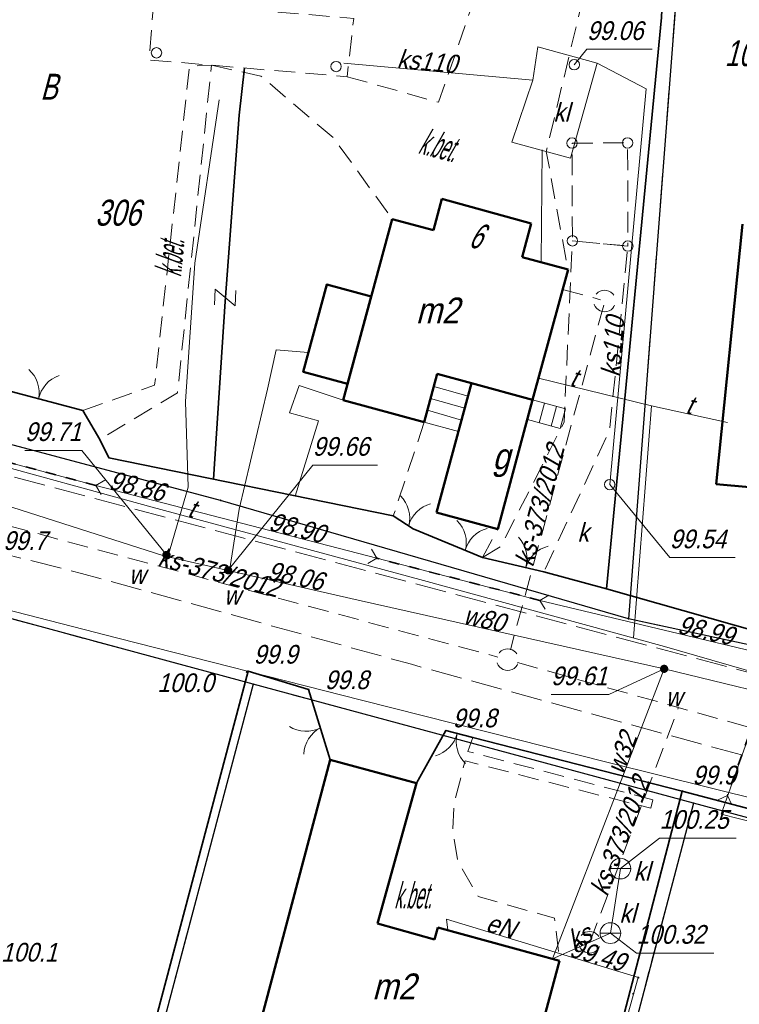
# Model space of a CAD drawing. Extents: x 6530721 to 6531385, y 5978377 to 5979143.
# Tile 26 of 146: x 6530822 to 6530857, y 5978850 to 5978897. Entities that reach past the tile are written whole.
import ezdxf
from ezdxf.enums import TextEntityAlignment as Align

# ---------------------------------------------------------------- set-up
doc = ezdxf.new("R2010")
doc.units = 0
for name, pattern in [('AB_rokocin 2014-08-13 AC2004$0$1.0_0.5', [1.5, 1, -0.5]), ('AB_rokocin 2014-08-13 AC2004$0$1.5_0.5', [2, 1.5, -0.5]), ('AB_rokocin 2014-08-13 AC2004$0$ib05_500', [1, 0.5, -0.5]), ('AB_rokocin 2014-08-13 AC2004$0$l217_500', [2, 1.5, -0.5]), ('AB_rokocin 2014-08-13 AC2004$0$l219_500', [0]), ('AB_rokocin 2014-08-13 AC2004$0$mz1.0_0.5', [1.5, 1, -0.5])]:
    doc.linetypes.add(name, pattern=pattern)
for name, color, linetype, lineweight in [('AB-wymiarowa', 7, 'Continuous', 30), ('AB_rokocin 2014-08-13 AC2004$0$203-Punkt załamania granicy działki nie stabilizowany', 7, 'Continuous', 18), ('AB_rokocin 2014-08-13 AC2004$0$209-Opis konturu klasyfikacyjnego', 7, 'Continuous', 18), ('AB_rokocin 2014-08-13 AC2004$0$211-Nr działki', 7, 'Continuous', 18), ('AB_rokocin 2014-08-13 AC2004$0$217-Granica konturu klasyfikcyjnego', 7, 'Continuous', 18), ('AB_rokocin 2014-08-13 AC2004$0$219-Linia granicy', 7, 'Continuous', 18), ('AB_rokocin 2014-08-13 AC2004$0$238-Punkt adresowy budynku', 7, 'Continuous', 18), ('AB_rokocin 2014-08-13 AC2004$0$312-Budynek', 7, 'Continuous', 18), ('AB_rokocin 2014-08-13 AC2004$0$312-Numer ewidencyjny budynku-Atr124', 7, 'Continuous', 18), ('AB_rokocin 2014-08-13 AC2004$0$346-Wiata obrys', 7, 'Continuous', 18), ('AB_rokocin 2014-08-13 AC2004$0$346-Wiata słupy symb.', 7, 'Continuous', 18), ('AB_rokocin 2014-08-13 AC2004$0$352-schody (powierzchnia)', 7, 'Continuous', 18), ('AB_rokocin 2014-08-13 AC2004$0$433-Chodnik', 7, 'Continuous', 18), ('AB_rokocin 2014-08-13 AC2004$0$621-Punkt rzędnej przewodu-SWPOD', 7, 'Continuous', 18), ('AB_rokocin 2014-08-13 AC2004$0$621-Punkt rzędnej przewodu-SWPOD-Atr2', 7, 'Continuous', 18), ('AB_rokocin 2014-08-13 AC2004$0$625-Punkt rzędnej przewodu-SEPOD', 7, 'Continuous', 18), ('AB_rokocin 2014-08-13 AC2004$0$625-Punkt rzędnej przewodu-SEPOD-Atr2', 7, 'Continuous', 18), ('AB_rokocin 2014-08-13 AC2004$0$685-Osadnik kanal. lokalnej szambo - obrys-SK', 7, 'Continuous', 18), ('AB_rokocin 2014-08-13 AC2004$0$685-Osadnik kanal. lokalnej szambo - obrys-SK-Atr17', 7, 'Continuous', 18), ('AB_rokocin 2014-08-13 AC2004$0$905-Brama w ogrodzeniu', 7, 'Continuous', 18), ('AB_rokocin 2014-08-13 AC2004$0$991-Przehaczenie', 7, 'Continuous', 18), ('AB_rokocin 2014-08-13 AC2004$0$chodnik (powierzchnia)', 7, 'Continuous', 18), ('AB_rokocin 2014-08-13 AC2004$0$jezdnia (powierzchnia)', 7, 'Continuous', 18), ('AB_rokocin 2014-08-13 AC2004$0$krawężnik (linia)', 7, 'Continuous', 18), ('AB_rokocin 2014-08-13 AC2004$0$ogrodzenie trwałe (linia)', 7, 'Continuous', 18), ('AB_rokocin 2014-08-13 AC2004$0$osadnik kanalizacji lokalnej (dół Chambeau) (powierzchnia)-SK - symbol', 7, 'Continuous', 18), ('AB_rokocin 2014-08-13 AC2004$0$osadnik kanalizacji lokalnej (dół Chambeau) (powierzchnia)-SK - symbol-Atr17', 7, 'Continuous', 18), ('AB_rokocin 2014-08-13 AC2004$0$osadnik kanalizacji lokalnej (dół Chambeau) (powierzchnia)-SK - symbol-Atr2', 7, 'Continuous', 18), ('AB_rokocin 2014-08-13 AC2004$0$przepust (linia)', 7, 'Continuous', 18), ('AB_rokocin 2014-08-13 AC2004$0$przepust (linia) - symbol', 7, 'Continuous', 18), ('AB_rokocin 2014-08-13 AC2004$0$przewód elektroenergetyczny (linia)-SEPOD', 7, 'Continuous', 18), ('AB_rokocin 2014-08-13 AC2004$0$przewód elektroenergetyczny (linia)-SEPOD-Atr1', 7, 'Continuous', 18), ('AB_rokocin 2014-08-13 AC2004$0$przewód kanalizacyjny (linia)-SK', 7, 'Continuous', 18), ('AB_rokocin 2014-08-13 AC2004$0$przewód kanalizacyjny (linia)-SK-Atr1', 7, 'Continuous', 18), ('AB_rokocin 2014-08-13 AC2004$0$przewód kanalizacyjny - projektowany (linia)-SK', 7, 'Continuous', 18), ('AB_rokocin 2014-08-13 AC2004$0$przewód kanalizacyjny - projektowany (linia)-SK-Atr1', 7, 'Continuous', 18), ('AB_rokocin 2014-08-13 AC2004$0$przewód telekomunikacyjny (linia)-STPOD', 7, 'Continuous', 18), ('AB_rokocin 2014-08-13 AC2004$0$przewód telekomunikacyjny (linia)-STPOD-Atr1', 7, 'Continuous', 18), ('AB_rokocin 2014-08-13 AC2004$0$przewód wodociągowy (linia)-SW', 7, 'Continuous', 18), ('AB_rokocin 2014-08-13 AC2004$0$przewód wodociągowy (linia)-SW-Atr1', 7, 'Continuous', 18), ('AB_rokocin 2014-08-13 AC2004$0$punkt wysokościowy naturalny', 7, 'Continuous', 18), ('AB_rokocin 2014-08-13 AC2004$0$punkt wysokościowy naturalny-Atr2', 7, 'Continuous', 18), ('AB_rokocin 2014-08-13 AC2004$0$właz (punkt)-SK', 7, 'Continuous', 18), ('AB_rokocin 2014-08-13 AC2004$0$właz (punkt)-SK-Atr17', 7, 'Continuous', 18), ('AB_rokocin 2014-08-13 AC2004$0$właz (punkt)-SK-Atr2', 7, 'Continuous', 18), ('AB_rokocin 2014-08-13 AC2004$0$zasuwa (punkt)-SW', 7, 'Continuous', 18), ('AB_rokocin 2014-08-13 AC2004$0$zasuwa (punkt)-SW-Atr17', 7, 'Continuous', 18), ('AB_rokocin 2014-08-13 AC2004$0$zasuwa (punkt)-SW-Atr2', 7, 'Continuous', 18)]:
    doc.layers.add(name, color=color, linetype=linetype, lineweight=lineweight)
doc.styles.add('AB_rokocin 2014-08-13 AC2004$0$Standard', font='txt')
doc.linetypes.add('AB_rokocin 2014-08-13 AC2004$0$902-500', pattern='A,3.75,0,[1,ksztalty.shx,S=0.5,R=0,X=0,Y=0],3.75', length=7.5)

# ---------------------------------------------------------------- blocks, each defined once
blk = doc.blocks.new('AB_rokocin 2014-08-13 AC2004$0$905')
at = {"color": 0, "linetype": 'Continuous', "lineweight": 0}
for centre, start, end in [((-1.5, 0), 0, 60), ((1.5, 0), 120, 180)]:
    blk.add_arc(centre, 1.5, start, end, dxfattribs=at)
blk = doc.blocks.new('AB_rokocin 2014-08-13 AC2004$0$621')
at = {"linetype": 'Continuous', "lineweight": 0}
h = blk.add_hatch(color=0, dxfattribs=at)
edge = h.paths.add_edge_path()
edge.add_arc((0, 0), 0.05, 0, 360)
blk = doc.blocks.new('AB_rokocin 2014-08-13 AC2004$0$311')
at = {"color": 0, "linetype": 'Continuous', "lineweight": 0}
blk.add_circle((0, 0), 0.25, dxfattribs=at)
blk = doc.blocks.new('AB_rokocin 2014-08-13 AC2004$0$US25')
at = {"linetype": 'Continuous', "lineweight": 0}
h = blk.add_hatch(color=0, dxfattribs=at)
edge = h.paths.add_edge_path()
edge.add_arc((0, 0), 0.2, 0, 360)
blk = doc.blocks.new('AB_rokocin 2014-08-13 AC2004$0$991')
at = {"color": 0, "linetype": 'Continuous', "lineweight": 0}
for p, q in [((-0.375, 0.5), (0.375, 0.5)), ((-0.375, -0.5), (0.375, 0.5)), ((-0.375, -0.5), (0.375, -0.5))]:
    blk.add_line(p, q, dxfattribs=at)
blk = doc.blocks.new('AB_rokocin 2014-08-13 AC2004$0$PW01')
at = {"linetype": 'Continuous', "lineweight": 13}
h = blk.add_hatch(color=0, dxfattribs=at)
edge = h.paths.add_edge_path()
edge.add_arc((0, 0), 0.045, 0, 360)
blk = doc.blocks.new('AB_rokocin 2014-08-13 AC2004$0$US22')
at = {"color": 0, "linetype": 'Continuous', "lineweight": 13}
blk.add_circle((0, 0), 0.25, dxfattribs=at)
blk = doc.blocks.new('AB_rokocin 2014-08-13 AC2004$0$US07')
at = {"color": 0, "linetype": 'Continuous', "lineweight": 13}
for q in [(-0.5, 0), (0.5, 0)]:
    blk.add_line((0, 0), q, dxfattribs=at)
blk.add_circle((0, 0), 0.5, dxfattribs=at)
blk = doc.blocks.new('AB_rokocin 2014-08-13 AC2004$0$IB05')
at = {"color": 0, "linetype": 'Continuous', "lineweight": 13}
for q in [(0.354, 0.354), (0.354, -0.354)]:
    blk.add_line((0, 0), q, dxfattribs=at)
blk = doc.blocks.new('AB_rokocin 2014-08-13 AC2004$0$203')
at = {"linetype": 'Continuous', "lineweight": 0}
h = blk.add_hatch(color=0, dxfattribs=at)
edge = h.paths.add_edge_path()
edge.add_arc((0, 0), 0.045, 0, 360)
blk = doc.blocks.new('AB_rokocin 2014-08-13 AC2004')
at = {"layer": 'AB_rokocin 2014-08-13 AC2004$0$217-Granica konturu klasyfikcyjnego', "color": 3, "linetype": 'AB_rokocin 2014-08-13 AC2004$0$l217_500', "lineweight": 18, "flags": 128}
for points in [[(6530851.43, 5978868.37), (6530853.88, 5978900.46)], [(6530851.43, 5978868.37), (6530853.88, 5978900.46)], [(6530812.32, 5978879.26), (6530831.77, 5978874.08)], [(6530812.32, 5978879.26), (6530831.77, 5978874.08)], [(6530831.77, 5978874.08), (6530851.43, 5978868.37)], [(6530831.77, 5978874.08), (6530851.43, 5978868.37)], [(6530812.13, 5978870.95), (6530833.34, 5978865.22)], [(6530812.13, 5978870.95), (6530833.34, 5978865.22)], [(6530851.43, 5978868.37), (6530871.94, 5978863.93)], [(6530851.43, 5978868.37), (6530871.94, 5978863.93)], [(6530822.57, 5978824.6), (6530833.34, 5978865.22)], [(6530822.57, 5978824.6), (6530833.34, 5978865.22)], [(6530833.34, 5978865.22), (6530854.55, 5978859.49)], [(6530833.34, 5978865.22), (6530854.55, 5978859.49)], [(6530843.87, 5978818.97), (6530854.55, 5978859.49)], [(6530843.87, 5978818.97), (6530854.55, 5978859.49)], [(6530854.55, 5978859.49), (6530890.33, 5978849.83)], [(6530854.55, 5978859.49), (6530890.33, 5978849.83)]]:
    blk.add_lwpolyline(points, dxfattribs=at)
at = {"layer": 'AB_rokocin 2014-08-13 AC2004$0$219-Linia granicy', "color": 92, "linetype": 'AB_rokocin 2014-08-13 AC2004$0$l219_500', "lineweight": 30, "flags": 128}
for points in [[(6530853.88, 5978900.46), (6530851.43, 5978868.37)], [(6530853.88, 5978900.46), (6530851.43, 5978868.37)], [(6530831.77, 5978874.08), (6530812.32, 5978879.26)], [(6530831.77, 5978874.08), (6530812.32, 5978879.26)], [(6530851.43, 5978868.37), (6530831.77, 5978874.08)], [(6530851.43, 5978868.37), (6530831.77, 5978874.08)], [(6530833.34, 5978865.22), (6530812.13, 5978870.95)], [(6530833.34, 5978865.22), (6530812.13, 5978870.95)], [(6530871.94, 5978863.93), (6530851.43, 5978868.37)], [(6530871.94, 5978863.93), (6530851.43, 5978868.37)], [(6530833.34, 5978865.22), (6530822.57, 5978824.6)], [(6530833.34, 5978865.22), (6530822.57, 5978824.6)], [(6530854.55, 5978859.49), (6530833.34, 5978865.22)], [(6530854.55, 5978859.49), (6530833.34, 5978865.22)], [(6530854.55, 5978859.49), (6530843.87, 5978818.97)], [(6530854.55, 5978859.49), (6530843.87, 5978818.97)], [(6530890.33, 5978849.83), (6530854.55, 5978859.49)], [(6530890.33, 5978849.83), (6530854.55, 5978859.49)]]:
    blk.add_lwpolyline(points, dxfattribs=at)
at = {"layer": 'AB_rokocin 2014-08-13 AC2004$0$312-Budynek', "color": 250, "linetype": 'Continuous', "lineweight": 50, "flags": 128}
for points in [[(6530842.02, 5978887.1), (6530842.43, 5978888.61)], [(6530842.43, 5978888.61), (6530846.74, 5978887.43)], [(6530837.68, 5978878.91), (6530840.04, 5978887.64)], [(6530840.04, 5978887.64), (6530842.02, 5978887.1)], [(6530846.74, 5978887.43), (6530846.3, 5978885.8)], [(6530855.65, 5978874.86), (6530856.92, 5978887.39)], [(6530846.3, 5978885.8), (6530848.51, 5978885.2)], [(6530848.51, 5978885.2), (6530846.8, 5978878.93)], [(6530842.21, 5978880.18), (6530841.58, 5978877.85)], [(6530843.86, 5978879.73), (6530842.21, 5978880.18)], [(6530842.17, 5978873.49), (6530843.86, 5978879.73)], [(6530846.8, 5978878.93), (6530843.86, 5978879.73)], [(6530843.86, 5978879.73), (6530846.8, 5978878.93)], [(6530841.58, 5978877.85), (6530837.68, 5978878.91)], [(6530846.8, 5978878.93), (6530845.13, 5978872.69)], [(6530865.99, 5978873.93), (6530855.65, 5978874.86)], [(6530845.13, 5978872.69), (6530842.17, 5978873.49)], [(6530832.67, 5978845.05), (6530837.05, 5978861.58)], [(6530837.05, 5978861.58), (6530841.2, 5978860.45)], [(6530841.2, 5978860.45), (6530839.33, 5978853.68)], [(6530839.33, 5978853.68), (6530842.08, 5978852.91)], [(6530842.08, 5978852.91), (6530842.24, 5978853.49)], [(6530842.24, 5978853.49), (6530848.1, 5978851.89)], [(6530848.1, 5978851.89), (6530845.33, 5978841.64)]]:
    blk.add_lwpolyline(points, dxfattribs=at)
blk.add_lwpolyline([(6530839.03, 5978883.91), (6530837.89, 5978879.7), (6530835.75, 5978880.28), (6530836.89, 5978884.49)], close=True, dxfattribs=at)
at = {"layer": 'AB_rokocin 2014-08-13 AC2004$0$346-Wiata obrys', "color": 7, "linetype": 'AB_rokocin 2014-08-13 AC2004$0$1.0_0.5', "lineweight": 18, "flags": 128}
for points in [[(6530828.55, 5978898.12), (6530838.18, 5978897.31), (6530837.86, 5978894.5), (6530828.32, 5978895.31)], [(6530848.7, 5978891.3), (6530851.38, 5978891.31), (6530851.39, 5978886.34), (6530848.72, 5978886.59)]]:
    blk.add_lwpolyline(points, close=True, dxfattribs=at)
at = {"layer": 'AB_rokocin 2014-08-13 AC2004$0$352-schody (powierzchnia)', "color": 252, "linetype": 'Continuous', "lineweight": 18}
for p, q in [((6530841.58, 5978877.85), (6530842.21, 5978880.18)), ((6530842.21, 5978880.18), (6530843.86, 5978879.73)), ((6530843.86, 5978879.73), (6530843.23, 5978877.4)), ((6530843.69, 5978879.1), (6530842.04, 5978879.57)), ((6530843.54, 5978878.52), (6530841.88, 5978878.99)), ((6530846.55, 5978877.98), (6530846.8, 5978878.93)), ((6530846.8, 5978878.93), (6530848.39, 5978878.49)), ((6530847.38, 5978878.77), (6530847.12, 5978877.82)), ((6530843.38, 5978877.94), (6530841.73, 5978878.42)), ((6530847.96, 5978878.61), (6530847.7, 5978877.66)), ((6530848.39, 5978878.49), (6530848.13, 5978877.55)), ((6530843.23, 5978877.4), (6530841.58, 5978877.85)), ((6530848.13, 5978877.55), (6530846.55, 5978877.98))]:
    blk.add_line(p, q, dxfattribs=at)
at = {"layer": 'AB_rokocin 2014-08-13 AC2004$0$685-Osadnik kanal. lokalnej szambo - obrys-SK', "color": 7, "linetype": 'Continuous', "lineweight": 18, "flags": 128}
blk.add_lwpolyline([(6530847.06, 5978895.94), (6530849.91, 5978895.16), (6530848.62, 5978890.58), (6530845.8, 5978891.35), (6530846.81, 5978894.34)], close=True, dxfattribs=at)
at = {"layer": 'AB_rokocin 2014-08-13 AC2004$0$chodnik (powierzchnia)', "color": 252, "linetype": 'AB_rokocin 2014-08-13 AC2004$0$mz1.0_0.5', "lineweight": 18, "flags": 128}
for points in [[(6530837.86, 5978894.5), (6530842.27, 5978893.27), (6530844.13, 5978898.63), (6530849.17, 5978898.05), (6530847.46, 5978890.89), (6530848.51, 5978885.2)], [(6530825.13, 5978878.41), (6530828.59, 5978879.63), (6530830.27, 5978895), (6530831.33, 5978895.05), (6530829.69, 5978879.27), (6530825.95, 5978877.01)], [(6530831.33, 5978895.05), (6530833.71, 5978894.53), (6530837.21, 5978891.55), (6530840.04, 5978887.64)], [(6530841.58, 5978877.85), (6530840.09, 5978873.33)], [(6530844.38, 5978871.32), (6530845.13, 5978872.69)], [(6530843.92, 5978862.65), (6530843.68, 5978861.98), (6530852.59, 5978859.65)], [(6530852.59, 5978859.65), (6530852.5, 5978859.24), (6530843.55, 5978861.52), (6530843.01, 5978859.46), (6530842.96, 5978858.11), (6530843.2, 5978856.69), (6530844.18, 5978854.98), (6530847.86, 5978853.95), (6530848.1, 5978851.89)]]:
    blk.add_lwpolyline(points, dxfattribs=at)
blk.add_lwpolyline([(6530844.38, 5978871.32), (6530845.28, 5978871.87), (6530848.32, 5978877.85), (6530848.72, 5978886.59), (6530851.39, 5978886.34), (6530850.52, 5978877.49), (6530847.35, 5978870.64)], close=True, dxfattribs=at)
at = {"layer": 'AB_rokocin 2014-08-13 AC2004$0$jezdnia (powierzchnia)', "color": 252, "linetype": 'AB_rokocin 2014-08-13 AC2004$0$1.5_0.5', "lineweight": 18, "flags": 128}
for points in [[(6530798.65, 5978881.37), (6530865.34, 5978863.62), (6530886.24, 5978858.45), (6530891.97, 5978859.82), (6530896.64, 5978862.52), (6530896.23, 5978858.96), (6530901.26, 5978858.05), (6530902.82, 5978864.33), (6530903.85, 5978867.57), (6530905.33, 5978869.92), (6530907.18, 5978871.26), (6530909.06, 5978871.79), (6530912.21, 5978871.86), (6530914.78, 5978867.77), (6530919.06, 5978859.93)], [(6530797.67, 5978878.45), (6530814.78, 5978873.22), (6530816.9, 5978872.67), (6530821.39, 5978871.49), (6530825.06, 5978870.56), (6530840.96, 5978866.18), (6530854.85, 5978862.36), (6530866.7, 5978859.11), (6530879.88, 5978855.45), (6530887.45, 5978853.4), (6530890.42, 5978852.6), (6530892.18, 5978852.02)]]:
    blk.add_lwpolyline(points, dxfattribs=at)
at = {"layer": 'AB_rokocin 2014-08-13 AC2004$0$krawężnik (linia)', "color": 252, "linetype": 'Continuous', "lineweight": 18, "flags": 128}
blk.add_lwpolyline([(6530837.68, 5978878.91), (6530835.55, 5978879.61), (6530835.09, 5978878.3), (6530836.49, 5978877.92), (6530835.36, 5978874.29)], dxfattribs=at)
at = {"layer": 'AB_rokocin 2014-08-13 AC2004$0$ogrodzenie trwałe (linia)', "color": 252, "linetype": 'AB_rokocin 2014-08-13 AC2004$0$902-500', "lineweight": 35, "flags": 128}
for points in [[(6530813.59, 5978879.54), (6530818.49, 5978878.22), (6530820.63, 5978879.6), (6530825.13, 5978878.41), (6530825.95, 5978877.01), (6530826.38, 5978876.13), (6530840.09, 5978873.33), (6530841.04, 5978872.71), (6530844.38, 5978871.32), (6530847.35, 5978870.64), (6530850.36, 5978869.81), (6530853.01, 5978897.36), (6530853.23, 5978902.42)], [(6530872.55, 5978897.7), (6530870.06, 5978864.54), (6530865.3, 5978865.72), (6530862.17, 5978866.57), (6530859.93, 5978867.1), (6530859.73, 5978867.16), (6530859.02, 5978867.35), (6530850.36, 5978869.81)], [(6530831.42, 5978875.1), (6530831.98, 5978883.66), (6530832.66, 5978892.64), (6530832.92, 5978894.92)], [(6530822.35, 5978825.34), (6530833.09, 5978865.85)], [(6530833.09, 5978865.85), (6530836.01, 5978864.97), (6530837.05, 5978861.58)], [(6530841.2, 5978860.45), (6530842.62, 5978862.98), (6530843.92, 5978862.65), (6530854.01, 5978860.07), (6530843.49, 5978819.65), (6530822.35, 5978825.34)], [(6530854.01, 5978860.07), (6530889.82, 5978850.64), (6530887.49, 5978841.87), (6530872.34, 5978811.57), (6530860.74, 5978815.1), (6530856.78, 5978816.13), (6530852.19, 5978817.32), (6530851.22, 5978817.57), (6530845.21, 5978819.17), (6530844.44, 5978819.4), (6530843.49, 5978819.65)]]:
    blk.add_lwpolyline(points, dxfattribs=at)
at = {"layer": 'AB_rokocin 2014-08-13 AC2004$0$osadnik kanalizacji lokalnej (dół Chambeau) (powierzchnia)-SK - symbol-Atr2', "color": 34, "linetype": 'ByBlock', "flags": 128}
for points in [[(6530851.03, 5978856.33), (6530852.92, 5978857.8), (6530856.602, 5978857.8)], [(6530850.55, 5978853.22), (6530851.81, 5978852.26), (6530855.531, 5978852.26)]]:
    blk.add_lwpolyline(points, dxfattribs=at)
at = {"layer": 'AB_rokocin 2014-08-13 AC2004$0$przepust (linia)', "color": 7, "linetype": 'AB_rokocin 2014-08-13 AC2004$0$ib05_500', "lineweight": 35, "flags": 128}
for points in [[(6530825.76, 5978874.8), (6530818.05, 5978876.83)], [(6530847.15, 5978869.26), (6530839.3, 5978871.29)], [(6530858.23, 5978865.56), (6530856.19, 5978859.86)]]:
    blk.add_lwpolyline(points, dxfattribs=at)
at = {"layer": 'AB_rokocin 2014-08-13 AC2004$0$przewód elektroenergetyczny (linia)-SEPOD', "color": 1, "linetype": 'Continuous', "lineweight": 18, "flags": 128}
for points in [[(6530874.28, 5978862.38), (6530873.82, 5978862.36), (6530865.14, 5978864.7), (6530858.79, 5978866.47), (6530847.15, 5978869.26), (6530839.3, 5978871.29), (6530825.76, 5978874.8), (6530818.05, 5978876.83), (6530812.02, 5978878.27), (6530811.73, 5978878.57), (6530811.57, 5978878.9), (6530811.34, 5978878.97), (6530811.03, 5978879.01), (6530810.88, 5978878.76), (6530809.92, 5978878.88), (6530797.18, 5978882.72), (6530795.28, 5978883.45), (6530794.2, 5978884.18), (6530793.3, 5978885.01), (6530792.05, 5978887.99)], [(6530842.72, 5978853.36), (6530842.66, 5978853.89), (6530851.9, 5978851.08)], [(6530822.1, 5978824.49), (6530823.13, 5978824.38), (6530831.12, 5978822.06), (6530843.05, 5978818.79), (6530843.88, 5978822.23), (6530846.15, 5978830.33), (6530847.38, 5978834.91), (6530851.88, 5978851.09)]]:
    blk.add_lwpolyline(points, dxfattribs=at)
at = {"layer": 'AB_rokocin 2014-08-13 AC2004$0$przewód kanalizacyjny (linia)-SK', "color": 34, "linetype": 'Continuous', "lineweight": 18, "flags": 128}
for points in [[(6530837.7, 5978895.15), (6530846.81, 5978894.34)], [(6530849.91, 5978895.16), (6530852.28, 5978893.91), (6530850.52, 5978874.84)], [(6530847.22, 5978885.57), (6530847.26, 5978890.97)], [(6530847.76, 5978851.99), (6530850.55, 5978853.22), (6530851.03, 5978856.33)]]:
    blk.add_lwpolyline(points, dxfattribs=at)
at = {"layer": 'AB_rokocin 2014-08-13 AC2004$0$przewód kanalizacyjny - projektowany (linia)-SK', "color": 32, "linetype": 'AB_rokocin 2014-08-13 AC2004$0$1.0_0.5', "lineweight": 18, "flags": 128}
for points in [[(6530848.25, 5978884.25), (6530850.08, 5978883.75)], [(6530850.23, 5978883.49), (6530845.73, 5978866.88)], [(6530817.16, 5978874.03), (6530845.12, 5978866.53)], [(6530846.08, 5978866.26), (6530862.77, 5978861.6)], [(6530849.56, 5978852.78), (6530853.83, 5978864.1)]]:
    blk.add_lwpolyline(points, dxfattribs=at)
for points in [[(6530850.58, 5978883.27), (6530850.49, 5978883.21), (6530850.38, 5978883.18), (6530850.27, 5978883.17), (6530850.17, 5978883.18), (6530850.06, 5978883.21), (6530849.97, 5978883.27), (6530849.88, 5978883.34), (6530849.82, 5978883.43), (6530849.77, 5978883.52), (6530849.75, 5978883.63), (6530849.75, 5978883.74), (6530849.77, 5978883.85), (6530849.82, 5978883.95), (6530849.88, 5978884.04), (6530849.96, 5978884.11), (6530850.05, 5978884.17), (6530850.16, 5978884.2), (6530850.27, 5978884.21), (6530850.37, 5978884.2), (6530850.48, 5978884.17), (6530850.57, 5978884.11), (6530850.66, 5978884.04), (6530850.72, 5978883.95), (6530850.77, 5978883.86), (6530850.79, 5978883.75), (6530850.79, 5978883.64), (6530850.77, 5978883.53), (6530850.72, 5978883.43), (6530850.66, 5978883.34)], [(6530845.91, 5978865.98), (6530845.82, 5978865.92), (6530845.71, 5978865.89), (6530845.6, 5978865.88), (6530845.5, 5978865.89), (6530845.39, 5978865.92), (6530845.3, 5978865.98), (6530845.21, 5978866.05), (6530845.15, 5978866.14), (6530845.1, 5978866.23), (6530845.08, 5978866.34), (6530845.08, 5978866.45), (6530845.1, 5978866.56), (6530845.15, 5978866.66), (6530845.21, 5978866.75), (6530845.29, 5978866.82), (6530845.38, 5978866.88), (6530845.49, 5978866.91), (6530845.6, 5978866.92), (6530845.7, 5978866.91), (6530845.81, 5978866.88), (6530845.9, 5978866.82), (6530845.99, 5978866.75), (6530846.05, 5978866.66), (6530846.1, 5978866.57), (6530846.12, 5978866.46), (6530846.12, 5978866.35), (6530846.1, 5978866.24), (6530846.05, 5978866.14), (6530845.99, 5978866.05)], [(6530849.86, 5978852.36), (6530849.77, 5978852.3), (6530849.66, 5978852.27), (6530849.55, 5978852.26), (6530849.45, 5978852.27), (6530849.34, 5978852.3), (6530849.25, 5978852.36), (6530849.16, 5978852.43), (6530849.1, 5978852.52), (6530849.05, 5978852.61), (6530849.03, 5978852.72), (6530849.03, 5978852.83), (6530849.05, 5978852.94), (6530849.1, 5978853.04), (6530849.16, 5978853.13), (6530849.24, 5978853.2), (6530849.33, 5978853.26), (6530849.44, 5978853.29), (6530849.55, 5978853.3), (6530849.65, 5978853.29), (6530849.76, 5978853.26), (6530849.85, 5978853.2), (6530849.94, 5978853.13), (6530850, 5978853.04), (6530850.05, 5978852.95), (6530850.07, 5978852.84), (6530850.07, 5978852.73), (6530850.05, 5978852.62), (6530850, 5978852.52), (6530849.94, 5978852.43)]]:
    blk.add_lwpolyline(points, close=True, dxfattribs=at)
at = {"layer": 'AB_rokocin 2014-08-13 AC2004$0$przewód telekomunikacyjny (linia)-STPOD', "color": 30, "linetype": 'Continuous', "lineweight": 18, "flags": 128}
for points in [[(6530778.01, 5978886.84), (6530789.57, 5978883.72), (6530804.26, 5978880.54), (6530819.93, 5978876.1), (6530828.47, 5978873.75), (6530841.36, 5978870.27), (6530853.16, 5978867.04), (6530866.96, 5978863.05), (6530886.55, 5978857.65), (6530890.78, 5978859.33)], [(6530851.67, 5978867.45), (6530852.53, 5978878.64), (6530847.09, 5978879.97)], [(6530852.53, 5978878.64), (6530856.2, 5978877.84)], [(6530858.23, 5978865.57), (6530855.88, 5978858.96), (6530864.72, 5978856.71), (6530875.96, 5978853.85), (6530886.67, 5978851.25), (6530891.33, 5978850.22)]]:
    blk.add_lwpolyline(points, dxfattribs=at)
at = {"layer": 'AB_rokocin 2014-08-13 AC2004$0$przewód wodociągowy (linia)-SW', "color": 5, "linetype": 'Continuous', "lineweight": 18, "flags": 128}
for points in [[(6530829.22, 5978871.36), (6530830.21, 5978874.71), (6530830.07, 5978878.84), (6530830.52, 5978885.52), (6530831.7, 5978893.39)], [(6530787.25, 5978883.09), (6530798.43, 5978880.1), (6530809.18, 5978877.43), (6530819.29, 5978874.52), (6530829.03, 5978871.4), (6530838.4, 5978869.27), (6530853.14, 5978865.96), (6530860.67, 5978864.13), (6530871.68, 5978860.55), (6530882.91, 5978858.02), (6530891.71, 5978856)], [(6530832.19, 5978870.69), (6530832.66, 5978873.66), (6530834.02, 5978879.44), (6530834.44, 5978881.34), (6530835.98, 5978881.21)], [(6530775.69, 5978880.05), (6530783.15, 5978878.38), (6530801.04, 5978874.17), (6530814.19, 5978870.69), (6530826.82, 5978867.44), (6530838.55, 5978864.45), (6530850.44, 5978861.45), (6530865.31, 5978857.75), (6530883.46, 5978853.12), (6530890.62, 5978851.55)], [(6530853.14, 5978865.96), (6530847.76, 5978851.99)]]:
    blk.add_lwpolyline(points, dxfattribs=at)
at = {"layer": 'AB_rokocin 2014-08-13 AC2004$0$właz (punkt)-SK-Atr2', "color": 34, "linetype": 'ByBlock', "flags": 128}
for points in [[(6530848.81, 5978895.08), (6530849.42, 5978895.82), (6530852.557, 5978895.82)], [(6530850.52, 5978874.84), (6530853.41, 5978871.32), (6530856.566, 5978871.32)]]:
    blk.add_lwpolyline(points, dxfattribs=at)
at = {"layer": 'AB_rokocin 2014-08-13 AC2004$0$zasuwa (punkt)-SW-Atr2', "color": 5, "linetype": 'ByBlock', "flags": 128}
for points in [[(6530829.16, 5978871.45), (6530825.08, 5978876.49), (6530822.339, 5978876.49)], [(6530832.13, 5978870.71), (6530836.21, 5978875.78), (6530839.321, 5978875.78)], [(6530853.14, 5978865.96), (6530850.47, 5978864.72), (6530847.691, 5978864.72)]]:
    blk.add_lwpolyline(points, dxfattribs=at)
at = {"layer": 'AB_rokocin 2014-08-13 AC2004$0$203-Punkt załamania granicy działki nie stabilizowany', "color": 7, "linetype": 'Continuous', "lineweight": 18, "rotation": 171.887}
for p in [(6530831.77, 5978874.08), (6530851.43, 5978868.37), (6530833.34, 5978865.22), (6530854.55, 5978859.49)]:
    blk.add_blockref('AB_rokocin 2014-08-13 AC2004$0$203', p, dxfattribs=at)
at = {"layer": 'AB_rokocin 2014-08-13 AC2004$0$346-Wiata słupy symb.', "color": 7, "linetype": 'Continuous', "lineweight": 18}
for p in [(6530828.68, 5978895.65), (6530837.33, 5978894.99)]:
    blk.add_blockref('AB_rokocin 2014-08-13 AC2004$0$311', p, dxfattribs=at)
at = {"layer": 'AB_rokocin 2014-08-13 AC2004$0$346-Wiata słupy symb.', "color": 7, "linetype": 'Continuous', "lineweight": 18, "rotation": 180}
for p in [(6530848.7, 5978891.3), (6530851.38, 5978891.31), (6530848.72, 5978886.59), (6530851.39, 5978886.34)]:
    blk.add_blockref('AB_rokocin 2014-08-13 AC2004$0$311', p, dxfattribs=at)
at = {"layer": 'AB_rokocin 2014-08-13 AC2004$0$621-Punkt rzędnej przewodu-SWPOD', "color": 5, "linetype": 'Continuous', "lineweight": 18}
blk.add_blockref('AB_rokocin 2014-08-13 AC2004$0$621', (6530832.61, 5978870.59), dxfattribs=at)
at = {"layer": 'AB_rokocin 2014-08-13 AC2004$0$625-Punkt rzędnej przewodu-SEPOD', "color": 1, "linetype": 'Continuous', "lineweight": 18}
for p, rotation in [((6530825.76, 5978874.8), 359.939), ((6530851.9, 5978851.08), 0.012), ((6530851.65, 5978850.3), 359.941)]:
    blk.add_blockref('AB_rokocin 2014-08-13 AC2004$0$621', p, dxfattribs=dict(at, rotation=rotation))
blk.add_blockref('AB_rokocin 2014-08-13 AC2004$0$621', (6530839.3, 5978871.29), dxfattribs=at)
at = {"layer": 'AB_rokocin 2014-08-13 AC2004$0$905-Brama w ogrodzeniu', "color": 252, "linetype": 'Continuous', "lineweight": 35}
for p, rotation in [((6530823, 5978878.97), 348.5690000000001), ((6530840.83, 5978872.85), 345.1930000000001), ((6530843.56, 5978871.66), 345.5530000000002), ((6530846.47, 5978870.84), 343.573), ((6530836.58, 5978863.12), 117.77), ((6530843.17, 5978862.84), 165.384)]:
    blk.add_blockref('AB_rokocin 2014-08-13 AC2004$0$905', p, dxfattribs=dict(at, rotation=rotation))
at = {"layer": 'AB_rokocin 2014-08-13 AC2004$0$991-Przehaczenie', "color": 7, "linetype": 'Continuous', "lineweight": 18, "rotation": 86.878}
blk.add_blockref('AB_rokocin 2014-08-13 AC2004$0$991', (6530831.99, 5978883.85), dxfattribs=at)
at = {"layer": 'AB_rokocin 2014-08-13 AC2004$0$osadnik kanalizacji lokalnej (dół Chambeau) (powierzchnia)-SK - symbol', "color": 7, "linetype": 'Continuous', "lineweight": 18}
for p, rotation in [((6530851.03, 5978856.33), 0.096), ((6530850.55, 5978853.22), 0.026)]:
    blk.add_blockref('AB_rokocin 2014-08-13 AC2004$0$US07', p, dxfattribs=dict(at, rotation=rotation))
at = {"layer": 'AB_rokocin 2014-08-13 AC2004$0$przepust (linia) - symbol', "color": 7, "linetype": 'Continuous', "lineweight": 35}
for p, rotation in [((6530825.76, 5978874.8), 345.249), ((6530839.3, 5978871.29), 165.501), ((6530847.15, 5978869.26), 345.501), ((6530856.19, 5978859.86), 250.308)]:
    blk.add_blockref('AB_rokocin 2014-08-13 AC2004$0$IB05', p, dxfattribs=dict(at, rotation=rotation))
at = {"layer": 'AB_rokocin 2014-08-13 AC2004$0$punkt wysokościowy naturalny', "color": 7, "linetype": 'Continuous', "lineweight": 13}
for p in [(6530833.02, 5978865.81), (6530833.09, 5978865.85), (6530836.01, 5978864.97), (6530842.62, 5978862.98), (6530854.01, 5978860.07)]:
    blk.add_blockref('AB_rokocin 2014-08-13 AC2004$0$PW01', p, dxfattribs=at)
at = {"layer": 'AB_rokocin 2014-08-13 AC2004$0$właz (punkt)-SK', "color": 7, "linetype": 'Continuous', "lineweight": 18, "rotation": 345.496}
blk.add_blockref('AB_rokocin 2014-08-13 AC2004$0$US22', (6530848.81, 5978895.08), dxfattribs=at)
at = {"layer": 'AB_rokocin 2014-08-13 AC2004$0$właz (punkt)-SK', "color": 7, "linetype": 'Continuous', "lineweight": 18}
blk.add_blockref('AB_rokocin 2014-08-13 AC2004$0$US22', (6530850.52, 5978874.84), dxfattribs=at)
at = {"layer": 'AB_rokocin 2014-08-13 AC2004$0$zasuwa (punkt)-SW', "color": 7, "linetype": 'Continuous', "lineweight": 13}
for p, rotation in [((6530829.16, 5978871.45), 345.2359999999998), ((6530832.13, 5978870.71), 347.769), ((6530853.14, 5978865.96), 69.759)]:
    blk.add_blockref('AB_rokocin 2014-08-13 AC2004$0$US25', p, dxfattribs=dict(at, rotation=rotation))
at = {"layer": 'AB_rokocin 2014-08-13 AC2004$0$209-Opis konturu klasyfikacyjnego', "color": 3, "linetype": 'Continuous', "lineweight": 20, "style": 'AB_rokocin 2014-08-13 AC2004$0$Standard', "oblique": 15, "width": 0.741}
blk.add_text('B', height=1.25, dxfattribs=at).set_placement((6530823.08, 5978893.39))
at = {"layer": 'AB_rokocin 2014-08-13 AC2004$0$211-Nr działki', "color": 92, "linetype": 'Continuous', "lineweight": 30, "style": 'AB_rokocin 2014-08-13 AC2004$0$Standard', "oblique": 15}
for s, width, p in [('108/7', 0.723, (6530856.06, 5978895.01)), ('306', 0.786, (6530825.72, 5978887.32))]:
    blk.add_text(s, height=1.25, dxfattribs=dict(at, width=width)).set_placement(p)
at = {"layer": 'AB_rokocin 2014-08-13 AC2004$0$238-Punkt adresowy budynku', "color": 7, "linetype": 'Continuous', "lineweight": 20, "style": 'AB_rokocin 2014-08-13 AC2004$0$Standard', "oblique": 15, "width": 0.607}
blk.add_text('6', height=1.25, rotation=345.494, dxfattribs=at).set_placement((6530844.27, 5978887.45), align=Align.TOP_CENTER)
at = {"layer": 'AB_rokocin 2014-08-13 AC2004$0$312-Numer ewidencyjny budynku-Atr124', "color": 7, "linetype": 'ByBlock', "lineweight": 20, "style": 'AB_rokocin 2014-08-13 AC2004$0$Standard', "oblique": 15, "width": 0.896}
for s, p in [('m2', (6530842.21, 5978883.23)), ('g', (6530845.28, 5978876.2)), ('m2', (6530840.11, 5978850.65))]:
    blk.add_text(s, height=1.25, dxfattribs=at).set_placement(p, align=Align.MIDDLE_CENTER)
at = {"layer": 'AB_rokocin 2014-08-13 AC2004$0$433-Chodnik', "color": 252, "linetype": 'Continuous', "lineweight": 20, "style": 'AB_rokocin 2014-08-13 AC2004$0$Standard', "oblique": 15, "width": 0.438}
for rotation, p in [(345.372, (6530841.25, 5978890.82)), (84.585, (6530829.86, 5978884.83))]:
    blk.add_text('k.bet.', height=1.25, rotation=rotation, dxfattribs=at).set_placement(p)
blk.add_text('k.bet.', height=1.25, dxfattribs=at).set_placement((6530840.13, 5978854.41))
at = {"layer": 'AB_rokocin 2014-08-13 AC2004$0$621-Punkt rzędnej przewodu-SWPOD-Atr2', "color": 5, "linetype": 'ByBlock', "lineweight": 20, "style": 'AB_rokocin 2014-08-13 AC2004$0$Standard', "oblique": 15, "width": 0.9}
blk.add_text('98.06', height=0.9, rotation=347.998, dxfattribs=at).set_placement((6530833.97, 5978870.28))
at = {"layer": 'AB_rokocin 2014-08-13 AC2004$0$625-Punkt rzędnej przewodu-SEPOD-Atr2', "color": 1, "linetype": 'ByBlock', "lineweight": 20, "style": 'AB_rokocin 2014-08-13 AC2004$0$Standard', "oblique": 15, "width": 0.9}
for s, rotation, p in [('98.86', 346.321, (6530826.33, 5978874.65)), ('98.90', 346.178, (6530834.04, 5978872.65)), ('98.99', 347.294, (6530853.74, 5978867.68)), ('99.49', 343.829, (6530848.52, 5978852.11))]:
    blk.add_text(s, height=0.9, rotation=rotation, dxfattribs=at).set_placement(p)
at = {"layer": 'AB_rokocin 2014-08-13 AC2004$0$685-Osadnik kanal. lokalnej szambo - obrys-SK-Atr17', "color": 7, "linetype": 'ByBlock', "lineweight": 20, "style": 'AB_rokocin 2014-08-13 AC2004$0$Standard', "oblique": 15, "width": 0.9}
blk.add_text('kl', height=0.9, dxfattribs=at).set_placement((6530847.8, 5978892.34))
at = {"layer": 'AB_rokocin 2014-08-13 AC2004$0$osadnik kanalizacji lokalnej (dół Chambeau) (powierzchnia)-SK - symbol-Atr17', "color": 7, "linetype": 'ByBlock', "lineweight": 20, "style": 'AB_rokocin 2014-08-13 AC2004$0$Standard', "oblique": 15, "width": 0.9}
for p in [(6530851.67, 5978855.75), (6530850.98, 5978853.72)]:
    blk.add_text('kl', height=0.9, dxfattribs=at).set_placement(p)
at = {"layer": 'AB_rokocin 2014-08-13 AC2004$0$osadnik kanalizacji lokalnej (dół Chambeau) (powierzchnia)-SK - symbol-Atr2', "color": 34, "linetype": 'ByBlock', "lineweight": 20, "style": 'AB_rokocin 2014-08-13 AC2004$0$Standard', "oblique": 15, "width": 0.9}
for s, p in [('100.25', (6530852.92, 5978858.25)), ('100.32', (6530851.81, 5978852.71))]:
    blk.add_text(s, height=0.9, dxfattribs=at).set_placement(p)
at = {"layer": 'AB_rokocin 2014-08-13 AC2004$0$przewód elektroenergetyczny (linia)-SEPOD-Atr1', "color": 1, "linetype": 'ByBlock', "lineweight": 20, "style": 'AB_rokocin 2014-08-13 AC2004$0$Standard', "oblique": 15, "width": 0.9}
blk.add_text('eN', height=0.9, rotation=343.652, dxfattribs=at).set_placement((6530844.49, 5978853.33))
at = {"layer": 'AB_rokocin 2014-08-13 AC2004$0$przewód kanalizacyjny (linia)-SK-Atr1', "color": 34, "linetype": 'ByBlock', "lineweight": 20, "style": 'AB_rokocin 2014-08-13 AC2004$0$Standard', "oblique": 15, "width": 0.9}
for s, rotation, p in [('ks110', 354.738, (6530840.24, 5978894.92)), ('ks110', 85.486, (6530851, 5978880.01)), ('ks', 24.88, (6530848.76, 5978852.43))]:
    blk.add_text(s, height=0.9, rotation=rotation, dxfattribs=at).set_placement(p)
at = {"layer": 'AB_rokocin 2014-08-13 AC2004$0$przewód kanalizacyjny - projektowany (linia)-SK-Atr1', "color": 34, "linetype": 'ByBlock', "lineweight": 20, "style": 'AB_rokocin 2014-08-13 AC2004$0$Standard', "oblique": 15, "width": 0.9}
for rotation, p in [(74.841, (6530846.8, 5978870.84)), (344.984, (6530828.7, 5978870.94)), (69.333, (6530850.38, 5978854.96))]:
    blk.add_text('ks-373/2012', height=0.9, rotation=rotation, dxfattribs=at).set_placement(p)
at = {"layer": 'AB_rokocin 2014-08-13 AC2004$0$przewód telekomunikacyjny (linia)-STPOD-Atr1', "color": 30, "linetype": 'ByBlock', "lineweight": 20, "style": 'AB_rokocin 2014-08-13 AC2004$0$Standard', "oblique": 15, "width": 0.9}
for rotation, p in [(346.945, (6530848.55, 5978879.61)), (348.53, (6530854.14, 5978878.28)), (345.379, (6530830.13, 5978873.3))]:
    blk.add_text('t', height=0.9, rotation=rotation, dxfattribs=at).set_placement(p)
at = {"layer": 'AB_rokocin 2014-08-13 AC2004$0$przewód wodociągowy (linia)-SW-Atr1', "color": 5, "linetype": 'ByBlock', "lineweight": 20, "style": 'AB_rokocin 2014-08-13 AC2004$0$Standard', "oblique": 15, "width": 0.9}
for s, rotation, p in [('w80', 347.735, (6530843.42, 5978868.14)), ('w32', 69.254, (6530851.16, 5978860.81))]:
    blk.add_text(s, height=0.9, rotation=rotation, dxfattribs=at).set_placement(p)
at = {"layer": 'AB_rokocin 2014-08-13 AC2004$0$punkt wysokościowy naturalny-Atr2', "color": 252, "linetype": 'ByBlock', "lineweight": 20, "style": 'AB_rokocin 2014-08-13 AC2004$0$Standard', "oblique": 15, "width": 0.9}
for s, p in [('99.7', (6530821.29, 5978871.69)), ('99.9', (6530833.36, 5978866.21)), ('100.0', (6530828.72, 5978864.84)), ('99.8', (6530836.79, 5978864.98)), ('99.8', (6530842.95, 5978863.14)), ('99.9', (6530854.5, 5978860.39)), ('100.1', (6530821.19, 5978851.85))]:
    blk.add_text(s, height=0.9, dxfattribs=at).set_placement(p)
at = {"layer": 'AB_rokocin 2014-08-13 AC2004$0$właz (punkt)-SK-Atr17', "color": 34, "linetype": 'ByBlock', "lineweight": 20, "style": 'AB_rokocin 2014-08-13 AC2004$0$Standard', "oblique": 15, "width": 0.9}
blk.add_text('k', height=0.9, dxfattribs=at).set_placement((6530848.96, 5978872.09))
at = {"layer": 'AB_rokocin 2014-08-13 AC2004$0$właz (punkt)-SK-Atr2', "color": 34, "linetype": 'ByBlock', "lineweight": 20, "style": 'AB_rokocin 2014-08-13 AC2004$0$Standard', "oblique": 15, "width": 0.9}
for s, p in [('99.06', (6530849.42, 5978896.27)), ('99.54', (6530853.41, 5978871.77))]:
    blk.add_text(s, height=0.9, dxfattribs=at).set_placement(p)
at = {"layer": 'AB_rokocin 2014-08-13 AC2004$0$zasuwa (punkt)-SW-Atr17', "color": 7, "linetype": 'ByBlock', "lineweight": 20, "style": 'AB_rokocin 2014-08-13 AC2004$0$Standard', "oblique": 15, "width": 0.9}
for p in [(6530827.35, 5978870.05), (6530831.93, 5978869.05), (6530853.21, 5978864.15)]:
    blk.add_text('w', height=0.9, dxfattribs=at).set_placement(p)
at = {"layer": 'AB_rokocin 2014-08-13 AC2004$0$zasuwa (punkt)-SW-Atr2', "color": 5, "linetype": 'ByBlock', "lineweight": 20, "style": 'AB_rokocin 2014-08-13 AC2004$0$Standard', "oblique": 15, "width": 0.9}
for s, p in [('99.71', (6530822.339, 5978876.94)), ('99.66', (6530836.21, 5978876.23)), ('99.61', (6530847.691, 5978865.17))]:
    blk.add_text(s, height=0.9, dxfattribs=at).set_placement(p)

msp = doc.modelspace()

# ---------------------------------------------------------------- block references
at = {"layer": 'AB-wymiarowa'}
msp.add_blockref('AB_rokocin 2014-08-13 AC2004', (0, 0), dxfattribs=at)

doc.saveas('drawing.dxf')
